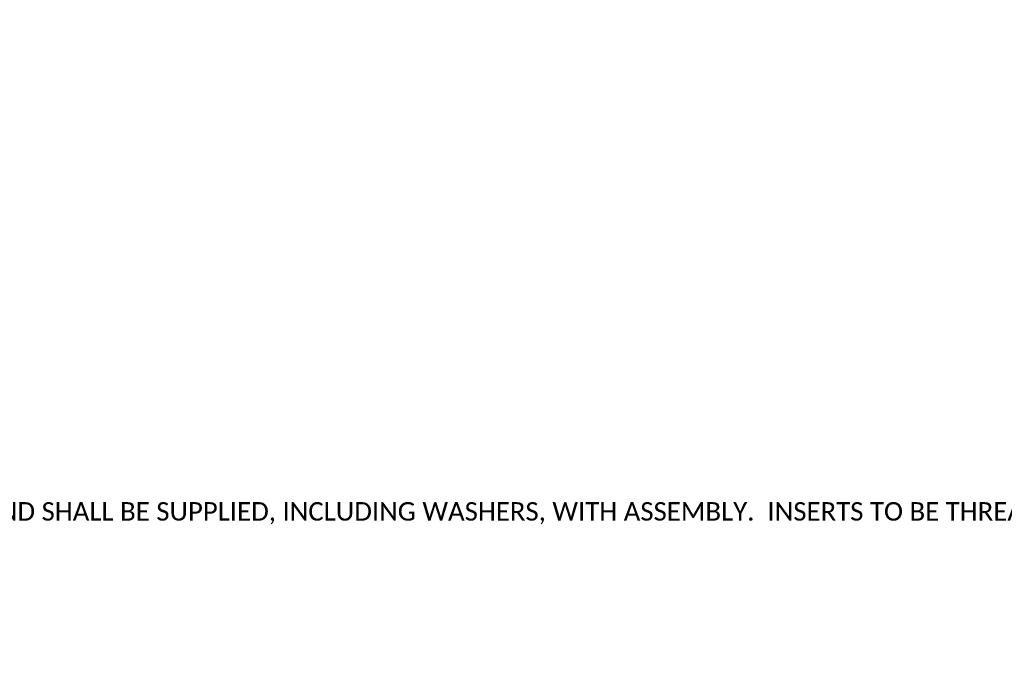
# Model space of a CAD drawing. Extents: x 0 to 1583, y 0 to 252.
# Tile 6 of 10: x 172 to 252, y 96 to 149. Entities that reach past the tile are written whole.
import ezdxf
from ezdxf import colors
from ezdxf.entities.mleader import LeaderData, LeaderLine
from ezdxf.math import Vec2, Vec3

# ---------------------------------------------------------------- set-up
doc = ezdxf.new("R2010")
doc.units = 0
doc.header["$MEASUREMENT"] = 0
doc.layers.add('B_ANNO_DIM', color=7, linetype='Continuous', lineweight=18)
doc.styles.get("Standard").update_dxf_attribs({"font": 'calibri.ttf'})

# ---------------------------------------------------------------- blocks, each defined once
blk = doc.blocks.new('_Open30')
at = {"color": 0, "linetype": 'ByBlock', "lineweight": -2}
for p, q in [((-1, 0.268), (0, 0)), ((0, 0), (-1, -0.268)), ((0, 0), (-1, 0))]:
    blk.add_line(p, q, dxfattribs=at)
blk = doc.blocks.new('*U255')
at = {"layer": 'B_ANNO_DIM'}
ml = blk.add_multileader_mtext('Standard', dxfattribs=at)
ml.set_content('\\A1;THREADED INSERTS FOR {\\H0.7x;\\S7#8;}" DIA. X 2" LONG GALVANIZED HEX HEAD CAP SCREWS.  CAP SCREWS TO BE THREADED A MIN. OF 1{\\H0.7x;\\S7#8;}" AND SHALL BE SUPPLIED, INCLUDING WASHERS, WITH ASSEMBLY.  INSERTS TO BE THREADED A MINIMUM OF 1{\\H0.7x;\\S3#4;}".', color=256)
ml.set_leader_properties(color=256, linetype='ByLayer', lineweight=-1)
ml.set_arrow_properties(name='OPEN30')
ml.build(insert=Vec2(0, 0))
ml.multileader.update_dxf_attribs({"dogleg_length": 0.0625, "arrow_head_size": 1.5, "scale": 24})
ctx = ml.context
ctx.base_point, ctx.scale, ctx.char_height, ctx.arrow_head_size, ctx.landing_gap_size, ctx.plane_origin = Vec3(45.4503, 109.4382), 24, 1.5, 1.5, 0.75, Vec3(39.9112, 97.289)
notes = []
notes.append((ctx, [(1, (1, 1, 0), (108.1076, 109.4382), (-1, 0), 1.5, [(0, [(39.9112, 97.289)], 0, []), (2, [(119.9374, 97.3054), (105.3481, 91.9072)], 0, [])])]))
ctx.mtext.insert, ctx.mtext.width, ctx.mtext.flow_direction = Vec3(46.2003, 110.1991), 64.053674, 5
for ctx, leaders in notes:
    for number, flags, end, landing, length, lines in leaders:
        leader = LeaderData()
        leader.index, (leader.has_last_leader_line, leader.has_dogleg_vector, leader.attachment_direction) = number, flags
        leader.last_leader_point, leader.dogleg_vector, leader.dogleg_length = Vec3(end), Vec3(landing), length
        for number, points, colour, breaks in lines:
            line = LeaderLine()
            line.index, line.vertices, line.color, line.breaks = number, Vec3.list(points), colors.encode_raw_color(colour), breaks
            leader.lines.append(line)
        ctx.leaders.append(leader)

msp = doc.modelspace()

# ---------------------------------------------------------------- block references
msp.add_blockref('*U255', (0, 0))

doc.saveas('drawing.dxf')
